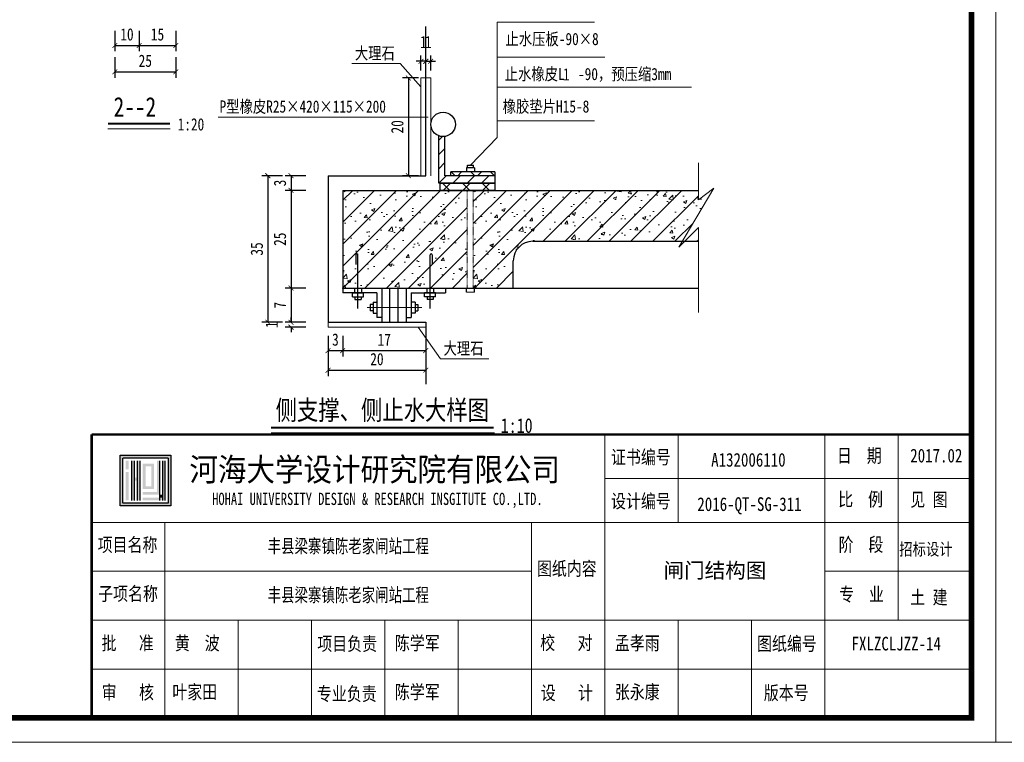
# Model space of a CAD drawing. Extents: x -13074 to 1448651, y 3648755 to 8081248.
# Tile 143 of 173: x 563780 to 563981, y 3858485 to 3858633. Entities that reach past the tile are written whole.
import ezdxf
from ezdxf.enums import TextEntityAlignment as Align
from ezdxf.lldxf.tags import DXFTag

# ---------------------------------------------------------------- set-up
doc = ezdxf.new("R2010")
doc.units = 0
doc.header["$PDMODE"] = 32
doc.header["$PDSIZE"] = 0.2
doc.linetypes.add('HIDDEN', pattern=[0.375, 0.25, -0.125])
doc.layers.get('0').update_dxf_attribs({"linetype": 'CONTINUOUS'})
doc.layers.get('Defpoints').update_dxf_attribs({"linetype": 'CONTINUOUS'})
for name, color, linetype, lineweight in [('0.09标注线', 3, 'CONTINUOUS', 9), ('SHEET', 1, 'CONTINUOUS', 15), ('标注', 6, 'CONTINUOUS', 9), ('标注线', 7, 'CONTINUOUS', 18), ('细实线', 3, 'CONTINUOUS', 20), ('虚线', 251, 'HIDDEN', 15), ('轮廓西线', 1, 'CONTINUOUS', 15)]:
    doc.layers.add(name, color=color, linetype=linetype, lineweight=lineweight)
for name, color, linetype in [('BIAOZHU', 9, 'CONTINUOUS'), ('HOHAITK', 7, 'CONTINUOUS'), ('图层4', 255, 'CONTINUOUS')]:
    doc.layers.add(name, color=color, linetype=linetype)
doc.styles.add('-仿宋_GB2312', font='FangSong_GB2312.ttf')
doc.styles.add('FHZ', font='FangSong_GB2312.ttf', dxfattribs={"width": 0.707, "height": 300})
doc.styles.add('HOHAITK', font='simhei.ttf')
doc.styles.add('HZTXT', font='FangSong_GB2312.ttf', dxfattribs={"width": 0.8, "height": 2.5})
tags = doc.linetypes.add('DASHDOT2', pattern=[0.5, 0.25, -0.125, 0, -0.125]).pattern_tags.tags
tags[10:11] = [DXFTag(74, 4), DXFTag(75, 0), DXFTag(340, '0'), DXFTag(46, 1.0), DXFTag(50, 0.0), DXFTag(44, 0.0), DXFTag(45, 0.0)]
tags[8:9] = [DXFTag(74, 4), DXFTag(75, 0), DXFTag(340, '0'), DXFTag(46, 1.0), DXFTag(50, 0.0), DXFTag(44, 0.0), DXFTag(45, 0.0)]
tags[6:7] = [DXFTag(74, 4), DXFTag(75, 0), DXFTag(340, '0'), DXFTag(46, 1.0), DXFTag(50, 0.0), DXFTag(44, 0.0), DXFTag(45, 0.0)]
tags[4:5] = [DXFTag(74, 4), DXFTag(75, 0), DXFTag(340, '0'), DXFTag(46, 1.0), DXFTag(50, 0.0), DXFTag(44, 0.0), DXFTag(45, 0.0)]
doc.dimstyles.new('工作室标准标注', dxfattribs={"dimtxt": 2.5, "dimasz": 1, "dimexe": 1.2, "dimexo": 1.5, "dimgap": 1, "dimtad": 1, "dimdec": 1, "dimzin": 0, "dimdsep": 46, "dimtxsty": 'HZTXT', "dimblk": 'ARCHTICK', "dimcen": 0.09, "dimadec": 0, "dimazin": 0, "dimtfac": 0.09, "dimtdec": 1, "dimtofl": 0, "dimtmove": 2, "dimatfit": 3, "dimldrblk": 'ARCHTICK', "dimfxl": 3, "dimfxlon": 1, "dimtolj": 1, "dimtzin": 0, "dimarcsym": 0})
pattern_1 = [(225, (566190.9934, 3858287.9743), (2.0205576, -2.0205576), []), (315, (566190.9934, 3858287.9743), (2.0205576, 2.0205576), [])]

# ---------------------------------------------------------------- blocks, each defined once
blk = doc.blocks.new('_ARCHTICK')
at = {"color": 0, "linetype": 'ByBlock', "const_width": 0.15}
blk.add_lwpolyline([(-0.5, -0.5), (0.5, 0.5)], dxfattribs=at)
blk = doc.blocks.new('*D1792')
at = {"layer": 'Defpoints', "color": 0, "lineweight": 13}
for p in [(563843.13, 3858601.44), (563835.55, 3858598.44), (563838.46, 3858598.44)]:
    blk.add_point(p, dxfattribs=at)
at = {"layer": '细实线', "color": 0, "lineweight": -2}
for p, q in [((563838.55, 3858601.44), (563834.35, 3858601.44)), ((563835.55, 3858601.44), (563835.55, 3858598.44)), ((563836.96, 3858598.44), (563834.35, 3858598.44))]:
    blk.add_line(p, q, dxfattribs=at)
for p, rotation in [((563835.55, 3858601.44), 90), ((563835.55, 3858598.44), 270)]:
    blk.add_blockref('_ARCHTICK', p, dxfattribs=dict(at, rotation=rotation))
at = {"layer": '细实线', "color": 0, "lineweight": 9, "insert": (563833.3, 3858599.94), "char_height": 2.5, "attachment_point": 5, "rotation": 90, "style": 'HZTXT'}
blk.add_mtext('\\A1;3', dxfattribs=at)
blk = doc.blocks.new('*D1793')
at = {"layer": 'Defpoints', "color": 0, "lineweight": 13}
for p in [(563851.13, 3858598.44), (563835.55, 3858578.44), (563846.13, 3858578.44)]:
    blk.add_point(p, dxfattribs=at)
at = {"layer": '细实线', "color": 0, "lineweight": -2}
for p, q in [((563838.55, 3858598.44), (563834.35, 3858598.44)), ((563835.55, 3858598.44), (563835.55, 3858578.44)), ((563838.55, 3858578.44), (563834.35, 3858578.44))]:
    blk.add_line(p, q, dxfattribs=at)
for p, rotation in [((563835.55, 3858598.44), 90), ((563835.55, 3858578.44), 270)]:
    blk.add_blockref('_ARCHTICK', p, dxfattribs=dict(at, rotation=rotation))
at = {"layer": '细实线', "color": 0, "lineweight": 9, "insert": (563833.3, 3858588.44), "char_height": 2.5, "attachment_point": 5, "rotation": 90, "style": 'HZTXT'}
blk.add_mtext('\\A1;25', dxfattribs=at)
blk = doc.blocks.new('*D1794')
at = {"layer": 'Defpoints', "color": 0, "lineweight": 13}
for p in [(563846.13, 3858578.44), (563835.55, 3858571.44), (563843.13, 3858571.44)]:
    blk.add_point(p, dxfattribs=at)
at = {"layer": '细实线', "color": 0, "lineweight": -2}
for p, q in [((563838.55, 3858578.44), (563834.35, 3858578.44)), ((563835.55, 3858578.44), (563835.55, 3858571.44)), ((563838.55, 3858571.44), (563834.35, 3858571.44))]:
    blk.add_line(p, q, dxfattribs=at)
for p, rotation in [((563835.55, 3858578.44), 90), ((563835.55, 3858571.44), 270)]:
    blk.add_blockref('_ARCHTICK', p, dxfattribs=dict(at, rotation=rotation))
at = {"layer": '细实线', "color": 0, "lineweight": 9, "insert": (563833.3, 3858574.94), "char_height": 2.5, "attachment_point": 5, "rotation": 90, "style": 'HZTXT'}
blk.add_mtext('\\A1;7', dxfattribs=at)
blk = doc.blocks.new('*D2944')
at = {"layer": 'Defpoints', "color": 0, "lineweight": 13}
for p in [(563843.13, 3858601.44), (563830.81, 3858571.44), (563843.13, 3858571.44)]:
    blk.add_point(p, dxfattribs=at)
at = {"layer": '细实线', "color": 0, "lineweight": -2}
for p, q in [((563833.81, 3858601.44), (563829.61, 3858601.44)), ((563830.81, 3858601.44), (563830.81, 3858571.44)), ((563833.81, 3858571.44), (563829.61, 3858571.44))]:
    blk.add_line(p, q, dxfattribs=at)
for p, rotation in [((563830.81, 3858601.44), 90), ((563830.81, 3858571.44), 270)]:
    blk.add_blockref('_ARCHTICK', p, dxfattribs=dict(at, rotation=rotation))
at = {"layer": '细实线', "color": 0, "lineweight": 9, "insert": (563828.56, 3858586.44), "char_height": 2.5, "attachment_point": 5, "rotation": 90, "style": 'HZTXT'}
blk.add_mtext('\\A1;35', dxfattribs=at)
blk = doc.blocks.new('*D2946')
at = {"layer": 'Defpoints', "color": 0, "lineweight": 13}
for p in [(563863.13, 3858621.44), (563859.56, 3858601.44), (563863.13, 3858601.44)]:
    blk.add_point(p, dxfattribs=at)
at = {"layer": '细实线', "color": 0, "lineweight": -2}
for p, q in [((563861.63, 3858621.44), (563858.36, 3858621.44)), ((563859.56, 3858621.44), (563859.56, 3858601.44)), ((563861.63, 3858601.44), (563858.36, 3858601.44))]:
    blk.add_line(p, q, dxfattribs=at)
for p, rotation in [((563859.56, 3858621.44), 90), ((563859.56, 3858601.44), 270)]:
    blk.add_blockref('_ARCHTICK', p, dxfattribs=dict(at, rotation=rotation))
at = {"layer": '细实线', "color": 0, "lineweight": 9, "insert": (563857.31, 3858611.44), "char_height": 2.5, "attachment_point": 5, "rotation": 90, "style": 'HZTXT'}
blk.add_mtext('\\A1;20', dxfattribs=at)
blk = doc.blocks.new('*D2947')
at = {"layer": 'Defpoints', "color": 0, "lineweight": 13}
for p in [(563863.13, 3858624.84), (563862.13, 3858621.44), (563863.13, 3858621.44)]:
    blk.add_point(p, dxfattribs=at)
at = {"layer": '细实线', "color": 0, "lineweight": -2}
for p, q in [((563862.13, 3858622.94), (563862.13, 3858626.04)), ((563863.13, 3858622.94), (563863.13, 3858626.04)), ((563862.13, 3858624.84), (563861.13, 3858624.84)), ((563863.13, 3858624.84), (563864.13, 3858624.84))]:
    blk.add_line(p, q, dxfattribs=at)
blk.add_blockref('_ARCHTICK', (563862.13, 3858624.84), dxfattribs=at)
at = {"layer": '细实线', "color": 0, "lineweight": -2, "rotation": 180}
blk.add_blockref('_ARCHTICK', (563863.13, 3858624.84), dxfattribs=at)
at = {"layer": '细实线', "color": 0, "lineweight": 9, "insert": (563862.63, 3858628.79), "char_height": 2.5, "attachment_point": 5, "style": 'HZTXT'}
blk.add_mtext('\\A1;1', dxfattribs=at)
blk = doc.blocks.new('*D2948')
at = {"layer": 'Defpoints', "color": 0, "lineweight": 13}
for p in [(563843.13, 3858571.44), (563835.55, 3858570.44), (563843.13, 3858570.44)]:
    blk.add_point(p, dxfattribs=at)
at = {"layer": '细实线', "color": 0, "lineweight": -2}
for p, q in [((563838.55, 3858571.44), (563834.35, 3858571.44)), ((563835.55, 3858571.44), (563835.55, 3858572.44)), ((563838.55, 3858570.44), (563834.35, 3858570.44)), ((563835.55, 3858570.44), (563835.55, 3858569.44))]:
    blk.add_line(p, q, dxfattribs=at)
for p, rotation in [((563835.55, 3858571.44), 270), ((563835.55, 3858570.44), 90)]:
    blk.add_blockref('_ARCHTICK', p, dxfattribs=dict(at, rotation=rotation))
at = {"layer": '细实线', "color": 0, "lineweight": 9, "insert": (563831.6, 3858570.94), "char_height": 2.5, "attachment_point": 5, "rotation": 90, "style": 'HZTXT'}
blk.add_mtext('\\A1;1', dxfattribs=at)
blk = doc.blocks.new('*D1797')
at = {"layer": 'Defpoints', "color": 0, "lineweight": 13}
for p in [(563863.13, 3858624.84), (563863.13, 3858621.44), (563864.13, 3858621.44)]:
    blk.add_point(p, dxfattribs=at)
at = {"layer": '细实线', "color": 0, "lineweight": -2}
for p, q in [((563863.13, 3858622.94), (563863.13, 3858626.04)), ((563864.13, 3858622.94), (563864.13, 3858626.04)), ((563863.13, 3858624.84), (563862.13, 3858624.84)), ((563864.13, 3858624.84), (563865.13, 3858624.84))]:
    blk.add_line(p, q, dxfattribs=at)
blk.add_blockref('_ARCHTICK', (563863.13, 3858624.84), dxfattribs=at)
at = {"layer": '细实线', "color": 0, "lineweight": -2, "rotation": 180}
blk.add_blockref('_ARCHTICK', (563864.13, 3858624.84), dxfattribs=at)
at = {"layer": '细实线', "color": 0, "lineweight": 9, "insert": (563863.63, 3858628.79), "char_height": 2.5, "attachment_point": 5, "style": 'HZTXT'}
blk.add_mtext('\\A1;1', dxfattribs=at)

msp = doc.modelspace()

# ---------------------------------------------------------------- hatches: boundary and pattern name
at = {"layer": '0.09标注线', "linetype": 'Continuous', "lineweight": 13}
h = msp.add_hatch(dxfattribs=at)
h.set_pattern_fill('混凝土2', color=256, style=0)
h.set_pattern_definition([(50, (563846.13, 3858578.436), (7.1726, -0.6275), [0.75, -8.25]), (355, (563846.13, 3858578.436), (-1.3875, 7.522), [0.6, -6.6]), (100.451, (563846.728, 3858578.3835), (5.7851, 6.8944), [0.6374, -7.0114]), (46.184, (563846.13, 3858580.436), (10.6724, -1.6552), [1.125, -12.375]), (96.636, (563847.02, 3858580.298), (9.3466, 9.7412), [0.956, -10.517]), (351.184, (563846.13, 3858580.436), (9.3466, 9.741), [0.9, -9.9]), (21, (563847.13, 3858579.936), (5.9691, -4.0262), [0.75, -8.25]), (326, (563847.13, 3858579.936), (2.4332, 7.2515), [0.6, -6.6]), (71.451, (563847.6276, 3858579.6), (8.4022, 3.2253), [0.6374, -7.0114]), (37.5, (563846.1302, 3858578.4358), (0.1216, 3.32894), [0, -6.52, 0, -6.7, 0, -6.625]), (7.5, (563846.13, 3858578.4358), (2.6307, 3.9441), [0, -3.82, 0, -6.37, 0, -2.525]), (327.5, (563843.9002, 3858578.4358), (5.33822, -0.22555), [0, -2.5, 0, -7.8, 0, -10.35]), (317.5, (563842.9, 3858578.436), (5.83186, 1.00105), [0, -3.25, 0, -5.18, 0, -7.35])])
h.paths.add_polyline_path([(563871.61, 3858598.436), (563866.062, 3858598.436), (563846.13, 3858598.436), (563846.13, 3858578.436), (563860.13, 3858578.436), (563871.61, 3858578.436)])
h = msp.add_hatch(dxfattribs=at)
h.set_pattern_fill('混凝土2', color=256, style=0)
h.set_pattern_definition([(50, (563872.8097, 3858578.436), (7.1726, -0.6275), [0.75, -8.25]), (355, (563872.81, 3858578.436), (-1.3875, 7.5219), [0.6, -6.6]), (100.451, (563873.4074, 3858578.3835), (5.7851, 6.8944), [0.6374, -7.0114]), (46.184, (563872.81, 3858580.436), (10.6724, -1.6552), [1.125, -12.375]), (96.636, (563873.699, 3858580.298), (9.3466, 9.7412), [0.9561, -10.5171]), (351.184, (563872.81, 3858580.436), (9.3466, 9.7412), [0.9, -9.9]), (21, (563873.8097, 3858579.936), (5.9691, -4.0262), [0.75, -8.25]), (326, (563873.81, 3858579.936), (2.4332, 7.2515), [0.6, -6.6]), (71.451, (563874.307, 3858579.6), (8.4022, 3.2253), [0.6374, -7.0114]), (37.5, (563872.8097, 3858578.4358), (0.1216, 3.32894), [0, -6.52, 0, -6.7, 0, -6.625]), (7.5, (563872.8097, 3858578.4358), (2.6307, 3.94412), [0, -3.82, 0, -6.37, 0, -2.525]), (327.5, (563870.5797, 3858578.4358), (5.33822, -0.22555), [0, -2.5, 0, -7.8, 0, -10.35]), (317.5, (563869.5797, 3858578.436), (5.83186, 1.00105), [0, -3.25, 0, -5.18, 0, -7.35])])
h.paths.add_polyline_path([(563916.062, 3858588.016), (563918.879, 3858588.016), (563918.879, 3858590.832)])
edge = h.paths.add_edge_path()
edge.add_line((563885.03, 3858588.016), (563915.585, 3858588.016))
edge.add_line((563915.585, 3858588.016), (563922.068, 3858598.884))
edge.add_line((563922.068, 3858598.884), (563918.879, 3858596.507))
edge.add_line((563918.879, 3858596.507), (563918.879, 3858598.436))
edge.add_line((563918.879, 3858598.436), (563872.81, 3858598.436))
edge.add_line((563872.81, 3858598.436), (563872.81, 3858578.436))
edge.add_line((563872.81, 3858578.436), (563881.03, 3858578.436))
edge.add_line((563881.03, 3858578.436), (563881.03, 3858584.016))
edge.add_arc((563885.03, 3858584.016), 4, 90, 180, ccw=False)
at = {"layer": 'BIAOZHU'}
h = msp.add_hatch(dxfattribs=at)
h.set_pattern_fill('ANSI31', color=256, scale=0.65, style=0)
h.set_pattern_definition([(45, (563865.7615, 3858599.9358), (-1.4593, 1.4593), [])])
h.paths.add_polyline_path([(563867.02, 3858609.461, -0.1288006), (563865.762, 3858609.606), (563865.762, 3858599.936), (563877.262, 3858599.936), (563877.262, 3858601.436), (563867.02, 3858601.436)])
h = msp.add_hatch(dxfattribs=at)
h.set_pattern_fill('ANSI31', color=256, style=0)
h.set_pattern_definition([(45, (563846.1302, 3858578.4358), (-2.24506, 2.24506), [])])
h.paths.add_polyline_path([(563846.13, 3858598.436), (563846.13, 3858578.436), (563860.13, 3858578.436), (563871.61, 3858578.436), (563871.61, 3858598.436), (563866.062, 3858598.436)])
h.paths.add_polyline_path([(563916.062, 3858588.016), (563918.879, 3858588.016), (563918.879, 3858590.832)])
edge = h.paths.add_edge_path()
edge.add_line((563885.03, 3858588.016), (563915.585, 3858588.016))
edge.add_line((563915.585, 3858588.016), (563922.068, 3858598.884))
edge.add_line((563922.068, 3858598.884), (563918.879, 3858596.507))
edge.add_line((563918.879, 3858596.507), (563918.879, 3858598.436))
edge.add_line((563918.879, 3858598.436), (563872.81, 3858598.436))
edge.add_line((563872.81, 3858598.436), (563872.81, 3858578.436))
edge.add_line((563872.81, 3858578.436), (563881.03, 3858578.436))
edge.add_line((563881.03, 3858578.436), (563881.03, 3858584.016))
edge.add_arc((563885.03, 3858584.016), 4, 90, 180, ccw=False)
at = {"layer": 'HOHAITK', "ltscale": 1000}
h = msp.add_hatch(color=7, dxfattribs=at)
h.paths.add_polyline_path([(563810.906, 3858533.849, 0.4142136), (563810.993, 3858533.937), (563810.993, 3858544.162, 0.4142136), (563810.906, 3858544.249), (563800.681, 3858544.249, 0.4142136), (563800.593, 3858544.162), (563800.593, 3858533.937, 0.4142136), (563800.681, 3858533.849)])
h.paths.add_polyline_path([(563801.171, 3858534.427), (563801.171, 3858543.672), (563810.416, 3858543.672), (563810.416, 3858534.427)], flags=16)
at = {"layer": 'HOHAITK'}
h = msp.add_hatch(color=7, dxfattribs=at)
h.paths.add_polyline_path([(563802.327, 3858543.094), (563801.749, 3858543.094), (563801.749, 3858542.516), (563802.327, 3858542.516)])
h.paths.add_polyline_path([(563802.327, 3858542.516), (563801.749, 3858542.516), (563801.749, 3858541.938), (563802.327, 3858541.938)])
h.paths.add_polyline_path([(563802.327, 3858541.938), (563801.749, 3858541.938), (563801.749, 3858541.36), (563802.327, 3858541.36)])
h.paths.add_polyline_path([(563802.327, 3858540.783), (563801.749, 3858540.783), (563801.749, 3858540.205), (563802.327, 3858540.205)])
h.paths.add_polyline_path([(563802.327, 3858540.205), (563801.749, 3858540.205), (563801.749, 3858539.627), (563802.327, 3858539.627)])
h.paths.add_polyline_path([(563802.327, 3858539.627), (563801.749, 3858539.627), (563801.749, 3858539.049), (563802.327, 3858539.049)])
h.paths.add_polyline_path([(563802.327, 3858539.049), (563801.749, 3858539.049), (563801.749, 3858538.472), (563802.327, 3858538.472)])
h.paths.add_polyline_path([(563802.327, 3858538.472), (563801.749, 3858538.472), (563801.749, 3858537.894), (563802.327, 3858537.894)])
h.paths.add_polyline_path([(563802.327, 3858537.894), (563801.749, 3858537.894), (563801.749, 3858537.316), (563802.327, 3858537.316)])
h.paths.add_polyline_path([(563802.327, 3858537.316), (563801.749, 3858537.316), (563801.749, 3858536.738), (563802.327, 3858536.738)])
h.paths.add_polyline_path([(563802.327, 3858536.738), (563801.749, 3858536.738), (563801.749, 3858536.16), (563802.327, 3858536.16)])
h.paths.add_polyline_path([(563802.327, 3858536.16), (563801.749, 3858536.16), (563801.749, 3858535.583), (563802.327, 3858535.583)])
h.paths.add_polyline_path([(563802.327, 3858535.583), (563801.749, 3858535.583), (563801.749, 3858535.005), (563802.327, 3858535.005)])
h = msp.add_hatch(color=7, dxfattribs=at)
h.paths.add_polyline_path([(563803.482, 3858543.094), (563802.904, 3858543.094), (563802.904, 3858542.516), (563803.482, 3858542.516)])
h.paths.add_polyline_path([(563803.482, 3858542.516), (563802.904, 3858542.516), (563802.904, 3858541.938), (563803.482, 3858541.938)])
h.paths.add_polyline_path([(563803.482, 3858541.938), (563802.904, 3858541.938), (563802.904, 3858541.36), (563803.482, 3858541.36)])
h.paths.add_polyline_path([(563803.482, 3858541.36), (563802.904, 3858541.36), (563802.904, 3858540.783), (563803.482, 3858540.783)])
h.paths.add_polyline_path([(563803.482, 3858540.783), (563802.904, 3858540.783), (563802.904, 3858540.205), (563803.482, 3858540.205)])
h.paths.add_polyline_path([(563803.482, 3858540.205), (563802.904, 3858540.205), (563802.904, 3858539.627), (563803.482, 3858539.627)])
h.paths.add_polyline_path([(563803.482, 3858539.627), (563802.904, 3858539.627), (563802.904, 3858539.049), (563803.482, 3858539.049)])
h.paths.add_polyline_path([(563803.482, 3858539.049), (563802.904, 3858539.049), (563802.904, 3858538.472), (563803.482, 3858538.472)])
h.paths.add_polyline_path([(563803.482, 3858538.472), (563802.904, 3858538.472), (563802.904, 3858537.894), (563803.482, 3858537.894)])
h.paths.add_polyline_path([(563803.482, 3858537.894), (563802.904, 3858537.894), (563802.904, 3858537.316), (563803.482, 3858537.316)])
h.paths.add_polyline_path([(563803.482, 3858537.316), (563802.904, 3858537.316), (563802.904, 3858536.738), (563803.482, 3858536.738)])
h.paths.add_polyline_path([(563803.482, 3858536.738), (563802.904, 3858536.738), (563802.904, 3858536.16), (563803.482, 3858536.16)])
h.paths.add_polyline_path([(563803.482, 3858536.16), (563802.904, 3858536.16), (563802.904, 3858535.583), (563803.482, 3858535.583)])
h.paths.add_polyline_path([(563803.482, 3858535.583), (563802.904, 3858535.583), (563802.904, 3858535.005), (563803.482, 3858535.005)])
h = msp.add_hatch(color=7, dxfattribs=at)
h.paths.add_polyline_path([(563804.06, 3858539.627), (563803.482, 3858539.627), (563803.482, 3858539.049), (563804.06, 3858539.049)])
h.paths.add_polyline_path([(563804.638, 3858539.627), (563804.06, 3858539.627), (563804.06, 3858539.049), (563804.638, 3858539.049)])
h.paths.add_polyline_path([(563804.638, 3858540.205), (563804.06, 3858540.205), (563804.06, 3858539.627), (563804.638, 3858539.627)])
h.paths.add_polyline_path([(563804.638, 3858540.783), (563804.06, 3858540.783), (563804.06, 3858540.205), (563804.638, 3858540.205)])
h.paths.add_polyline_path([(563804.638, 3858541.36), (563804.06, 3858541.36), (563804.06, 3858540.783), (563804.638, 3858540.783)])
h.paths.add_polyline_path([(563804.638, 3858541.938), (563804.06, 3858541.938), (563804.06, 3858541.36), (563804.638, 3858541.36)])
h.paths.add_polyline_path([(563804.638, 3858542.516), (563804.06, 3858542.516), (563804.06, 3858541.938), (563804.638, 3858541.938)])
h.paths.add_polyline_path([(563804.638, 3858543.094), (563804.06, 3858543.094), (563804.06, 3858542.516), (563804.638, 3858542.516)])
h.paths.add_polyline_path([(563804.638, 3858539.049), (563804.06, 3858539.049), (563804.06, 3858538.472), (563804.638, 3858538.472)])
h.paths.add_polyline_path([(563804.638, 3858538.472), (563804.06, 3858538.472), (563804.06, 3858537.894), (563804.638, 3858537.894)])
h.paths.add_polyline_path([(563804.638, 3858537.894), (563804.06, 3858537.894), (563804.06, 3858537.316), (563804.638, 3858537.316)])
h.paths.add_polyline_path([(563804.638, 3858537.316), (563804.06, 3858537.316), (563804.06, 3858536.738), (563804.638, 3858536.738)])
h.paths.add_polyline_path([(563804.638, 3858536.738), (563804.06, 3858536.738), (563804.06, 3858536.16), (563804.638, 3858536.16)])
h.paths.add_polyline_path([(563804.638, 3858536.16), (563804.06, 3858536.16), (563804.06, 3858535.583), (563804.638, 3858535.583)])
h.paths.add_polyline_path([(563804.638, 3858535.583), (563804.06, 3858535.583), (563804.06, 3858535.005), (563804.638, 3858535.005)])
h = msp.add_hatch(color=7, dxfattribs=at)
h.paths.add_polyline_path([(563805.793, 3858536.738), (563805.216, 3858536.738), (563805.216, 3858536.16), (563805.793, 3858536.16)])
h.paths.add_polyline_path([(563806.371, 3858536.738), (563805.793, 3858536.738), (563805.793, 3858536.16), (563806.371, 3858536.16)])
h.paths.add_polyline_path([(563806.949, 3858536.738), (563806.371, 3858536.738), (563806.371, 3858536.16), (563806.949, 3858536.16)])
h.paths.add_polyline_path([(563807.527, 3858536.738), (563806.949, 3858536.738), (563806.949, 3858536.16), (563807.527, 3858536.16)])
h.paths.add_polyline_path([(563808.104, 3858536.738), (563807.527, 3858536.738), (563807.527, 3858536.16), (563808.104, 3858536.16)])
h.paths.add_polyline_path([(563808.682, 3858536.738), (563808.104, 3858536.738), (563808.104, 3858536.16), (563808.682, 3858536.16)])
h.paths.add_polyline_path([(563808.682, 3858537.316), (563808.104, 3858537.316), (563808.104, 3858536.738), (563808.682, 3858536.738)])
h.paths.add_polyline_path([(563808.682, 3858537.894), (563808.104, 3858537.894), (563808.104, 3858537.316), (563808.682, 3858537.316)])
h.paths.add_polyline_path([(563808.682, 3858538.472), (563808.104, 3858538.472), (563808.104, 3858537.894), (563808.682, 3858537.894)])
h.paths.add_polyline_path([(563808.682, 3858539.049), (563808.104, 3858539.049), (563808.104, 3858538.472), (563808.682, 3858538.472)])
h.paths.add_polyline_path([(563808.682, 3858539.627), (563808.104, 3858539.627), (563808.104, 3858539.049), (563808.682, 3858539.049)])
h.paths.add_polyline_path([(563808.682, 3858540.205), (563808.104, 3858540.205), (563808.104, 3858539.627), (563808.682, 3858539.627)])
h.paths.add_polyline_path([(563808.682, 3858540.783), (563808.104, 3858540.783), (563808.104, 3858540.205), (563808.682, 3858540.205)])
h.paths.add_polyline_path([(563808.682, 3858541.36), (563808.104, 3858541.36), (563808.104, 3858540.783), (563808.682, 3858540.783)])
h.paths.add_polyline_path([(563808.682, 3858541.938), (563808.104, 3858541.938), (563808.104, 3858541.36), (563808.682, 3858541.36)])
h.paths.add_polyline_path([(563808.682, 3858542.516), (563808.104, 3858542.516), (563808.104, 3858541.938), (563808.682, 3858541.938)])
h.paths.add_polyline_path([(563808.682, 3858543.094), (563808.104, 3858543.094), (563808.104, 3858542.516), (563808.682, 3858542.516)])
h.paths.add_polyline_path([(563805.793, 3858535.583), (563805.216, 3858535.583), (563805.216, 3858535.005), (563805.793, 3858535.005)])
h.paths.add_polyline_path([(563806.371, 3858535.583), (563805.793, 3858535.583), (563805.793, 3858535.005), (563806.371, 3858535.005)])
h.paths.add_polyline_path([(563806.949, 3858535.583), (563806.371, 3858535.583), (563806.371, 3858535.005), (563806.949, 3858535.005)])
h.paths.add_polyline_path([(563807.527, 3858535.583), (563806.949, 3858535.583), (563806.949, 3858535.005), (563807.527, 3858535.005)])
h.paths.add_polyline_path([(563808.104, 3858535.583), (563807.527, 3858535.583), (563807.527, 3858535.005), (563808.104, 3858535.005)])
h.paths.add_polyline_path([(563808.682, 3858535.583), (563808.104, 3858535.583), (563808.104, 3858535.005), (563808.682, 3858535.005)])
h.paths.add_polyline_path([(563809.26, 3858535.583), (563808.682, 3858535.583), (563808.682, 3858535.005), (563809.26, 3858535.005)])
h.paths.add_polyline_path([(563809.838, 3858535.583), (563809.26, 3858535.583), (563809.26, 3858535.005), (563809.838, 3858535.005)])
h.paths.add_polyline_path([(563809.838, 3858536.16), (563809.26, 3858536.16), (563809.26, 3858535.583), (563809.838, 3858535.583)])
h.paths.add_polyline_path([(563809.838, 3858536.738), (563809.26, 3858536.738), (563809.26, 3858536.16), (563809.838, 3858536.16)])
h.paths.add_polyline_path([(563809.838, 3858537.316), (563809.26, 3858537.316), (563809.26, 3858536.738), (563809.838, 3858536.738)])
h.paths.add_polyline_path([(563809.838, 3858537.894), (563809.26, 3858537.894), (563809.26, 3858537.316), (563809.838, 3858537.316)])
h.paths.add_polyline_path([(563809.838, 3858538.472), (563809.26, 3858538.472), (563809.26, 3858537.894), (563809.838, 3858537.894)])
h.paths.add_polyline_path([(563809.838, 3858539.049), (563809.26, 3858539.049), (563809.26, 3858538.472), (563809.838, 3858538.472)])
h.paths.add_polyline_path([(563809.838, 3858539.627), (563809.26, 3858539.627), (563809.26, 3858539.049), (563809.838, 3858539.049)])
h.paths.add_polyline_path([(563809.838, 3858540.205), (563809.26, 3858540.205), (563809.26, 3858539.627), (563809.838, 3858539.627)])
h.paths.add_polyline_path([(563809.838, 3858540.783), (563809.26, 3858540.783), (563809.26, 3858540.205), (563809.838, 3858540.205)])
h.paths.add_polyline_path([(563809.838, 3858541.36), (563809.26, 3858541.36), (563809.26, 3858540.783), (563809.838, 3858540.783)])
h.paths.add_polyline_path([(563809.838, 3858541.938), (563809.26, 3858541.938), (563809.26, 3858541.36), (563809.838, 3858541.36)])
h.paths.add_polyline_path([(563809.838, 3858542.516), (563809.26, 3858542.516), (563809.26, 3858541.938), (563809.838, 3858541.938)])
h.paths.add_polyline_path([(563809.838, 3858543.094), (563809.26, 3858543.094), (563809.26, 3858542.516), (563809.838, 3858542.516)])
h = msp.add_hatch(color=7, dxfattribs=at)
h.paths.add_polyline_path([(563805.793, 3858537.894), (563805.216, 3858537.894), (563805.216, 3858537.316), (563805.793, 3858537.316)])
h.paths.add_polyline_path([(563806.371, 3858537.894), (563805.793, 3858537.894), (563805.793, 3858537.316), (563806.371, 3858537.316)])
h.paths.add_polyline_path([(563806.949, 3858537.894), (563806.371, 3858537.894), (563806.371, 3858537.316), (563806.949, 3858537.316)])
h.paths.add_polyline_path([(563807.527, 3858537.894), (563806.949, 3858537.894), (563806.949, 3858537.316), (563807.527, 3858537.316)])
h.paths.add_polyline_path([(563807.527, 3858538.472), (563806.949, 3858538.472), (563806.949, 3858537.894), (563807.527, 3858537.894)])
h.paths.add_polyline_path([(563807.527, 3858539.049), (563806.949, 3858539.049), (563806.949, 3858538.472), (563807.527, 3858538.472)])
h.paths.add_polyline_path([(563807.527, 3858539.627), (563806.949, 3858539.627), (563806.949, 3858539.049), (563807.527, 3858539.049)])
h.paths.add_polyline_path([(563807.527, 3858540.205), (563806.949, 3858540.205), (563806.949, 3858539.627), (563807.527, 3858539.627)])
h.paths.add_polyline_path([(563807.527, 3858540.783), (563806.949, 3858540.783), (563806.949, 3858540.205), (563807.527, 3858540.205)])
h.paths.add_polyline_path([(563807.527, 3858541.36), (563806.949, 3858541.36), (563806.949, 3858540.783), (563807.527, 3858540.783)])
h.paths.add_polyline_path([(563807.527, 3858541.938), (563806.949, 3858541.938), (563806.949, 3858541.36), (563807.527, 3858541.36)])
h.paths.add_polyline_path([(563807.527, 3858542.516), (563806.949, 3858542.516), (563806.949, 3858541.938), (563807.527, 3858541.938)])
h.paths.add_polyline_path([(563806.949, 3858542.516), (563806.371, 3858542.516), (563806.371, 3858541.938), (563806.949, 3858541.938)])
h.paths.add_polyline_path([(563806.371, 3858542.516), (563805.793, 3858542.516), (563805.793, 3858541.938), (563806.371, 3858541.938)])
h.paths.add_polyline_path([(563805.793, 3858542.516), (563805.216, 3858542.516), (563805.216, 3858541.938), (563805.793, 3858541.938)])
h.paths.add_polyline_path([(563805.793, 3858541.938), (563805.216, 3858541.938), (563805.216, 3858541.36), (563805.793, 3858541.36)])
h.paths.add_polyline_path([(563805.793, 3858541.36), (563805.216, 3858541.36), (563805.216, 3858540.783), (563805.793, 3858540.783)])
h.paths.add_polyline_path([(563805.793, 3858540.783), (563805.216, 3858540.783), (563805.216, 3858540.205), (563805.793, 3858540.205)])
h.paths.add_polyline_path([(563805.793, 3858540.205), (563805.216, 3858540.205), (563805.216, 3858539.627), (563805.793, 3858539.627)])
h.paths.add_polyline_path([(563805.793, 3858539.627), (563805.216, 3858539.627), (563805.216, 3858539.049), (563805.793, 3858539.049)])
h.paths.add_polyline_path([(563805.793, 3858539.049), (563805.216, 3858539.049), (563805.216, 3858538.472), (563805.793, 3858538.472)])
h.paths.add_polyline_path([(563805.793, 3858538.472), (563805.216, 3858538.472), (563805.216, 3858537.894), (563805.793, 3858537.894)])
msp.add_hatch(color=7, dxfattribs=at).paths.add_polyline_path([(563809.26, 3858536.16), (563808.682, 3858536.16), (563808.682, 3858535.583), (563809.26, 3858535.583)])
at = {"layer": '标注线'}
h = msp.add_hatch(dxfattribs=at)
h.set_pattern_fill('ANSI37', scale=0.9, angle=180, style=0)
h.set_pattern_definition(pattern_1)
h.paths.add_polyline_path([(563877.262, 3858602.236), (563868.262, 3858602.236), (563868.262, 3858601.436), (563877.262, 3858601.436)])
h = msp.add_hatch(dxfattribs=at)
h.set_pattern_fill('ANSI37', scale=0.9, angle=180, style=0)
h.set_pattern_definition(pattern_1)
h.paths.add_polyline_path([(563866.062, 3858599.936), (563866.062, 3858598.436), (563877.262, 3858598.436), (563877.262, 3858599.936)])

# ---------------------------------------------------------------- linework, layer by layer
at = {"layer": 'HOHAITK', "color": 7}
for p, q in [((563802.904, 3858543.094), (563802.904, 3858535.005)), ((563803.482, 3858543.094), (563803.482, 3858535.005)), ((563804.06, 3858543.094), (563804.06, 3858535.005)), ((563804.638, 3858543.094), (563804.638, 3858535.005)), ((563808.682, 3858543.094), (563808.682, 3858535.005)), ((563809.26, 3858543.094), (563809.26, 3858535.005)), ((563809.838, 3858535.005), (563809.838, 3858543.094))]:
    msp.add_line(p, q, dxfattribs=at)
for points in [[(563800.681, 3858544.249), (563810.906, 3858544.249, -0.4142136), (563810.993, 3858544.162), (563810.993, 3858533.937, -0.4142136), (563810.906, 3858533.849), (563800.681, 3858533.849, -0.4142136), (563800.593, 3858533.937), (563800.593, 3858544.162, -0.4142136)], [(563801.259, 3858543.672), (563810.328, 3858543.672, -0.4142136), (563810.416, 3858543.584), (563810.416, 3858534.515, -0.4142136), (563810.328, 3858534.427), (563801.259, 3858534.427, -0.4142136), (563801.171, 3858534.515), (563801.171, 3858543.584, -0.4142136)]]:
    msp.add_lwpolyline(points, format="xyb", close=True, dxfattribs=at)
at = {"layer": 'SHEET', "color": 7}
for p, q in [((563899.769, 3858530.489), (563899.769, 3858548.489)), ((563914.769, 3858530.489), (563914.769, 3858548.489)), ((563944.769, 3858530.489), (563944.769, 3858548.489)), ((563959.769, 3858510.489), (563959.769, 3858548.489)), ((563974.769, 3858539.489), (563899.769, 3858539.489)), ((563794.769, 3858530.489), (563974.769, 3858530.489)), ((563794.769, 3858490.489), (563794.769, 3858530.489)), ((563794.769, 3858530.489), (563869.769, 3858530.489)), ((563809.769, 3858490.489), (563809.769, 3858530.489)), ((563884.769, 3858490.489), (563884.769, 3858530.489)), ((563899.769, 3858490.489), (563899.769, 3858530.489)), ((563944.769, 3858490.489), (563944.769, 3858530.489)), ((563944.769, 3858510.489), (563944.769, 3858530.489)), ((563794.769, 3858520.489), (563884.769, 3858520.489)), ((563944.769, 3858520.489), (563974.769, 3858520.489)), ((563794.769, 3858510.489), (563974.769, 3858510.489)), ((563824.769, 3858490.489), (563824.769, 3858510.489)), ((563839.769, 3858490.489), (563839.769, 3858510.489)), ((563854.769, 3858490.489), (563854.769, 3858510.489)), ((563869.769, 3858490.489), (563869.769, 3858510.489)), ((563914.769, 3858490.489), (563914.769, 3858510.489)), ((563929.769, 3858490.489), (563929.769, 3858510.489)), ((563974.769, 3858490.489), (563974.769, 3858510.489)), ((563794.769, 3858500.489), (563974.769, 3858500.489))]:
    msp.add_line(p, q, dxfattribs=at)
for points in [[(563979.769, 3858485.489), (563559.769, 3858485.489), (563559.769, 3858782.489), (563979.769, 3858782.489)], [(564399.768, 3858485.489), (563979.769, 3858485.489), (563979.769, 3858782.489), (564399.768, 3858782.489)]]:
    msp.add_lwpolyline(points, close=True, dxfattribs=at)
at = {"layer": 'SHEET', "color": 7, "const_width": 1.2}
msp.add_lwpolyline([(563584.769, 3858777.489), (563974.769, 3858777.489), (563974.769, 3858490.489), (563584.769, 3858490.489)], close=True, dxfattribs=at)
at = {"layer": 'SHEET', "color": 7, "const_width": 0.5}
for points in [[(563794.769, 3858490.489), (563794.769, 3858548.489)], [(563794.769, 3858548.489), (563974.769, 3858548.489)]]:
    msp.add_lwpolyline(points, dxfattribs=at)
at = {"layer": '图层4', "color": 7}
for p, q in [((563871.662, 3858603.036), (563871.662, 3858603.57)), ((563871.662, 3858603.57), (563872.862, 3858603.57)), ((563872.862, 3858603.036), (563872.862, 3858603.57)), ((563873.062, 3858603.036), (563871.462, 3858603.036)), ((563871.462, 3858603.036), (563871.462, 3858602.236)), ((563873.062, 3858603.036), (563873.062, 3858602.236)), ((563871.462, 3858577.636), (563871.462, 3858578.436)), ((563873.062, 3858577.636), (563873.062, 3858578.436))]:
    msp.add_line(p, q, dxfattribs=at)
at = {"layer": '标注', "color": 7}
msp.add_line((563873.062, 3858577.636), (563871.462, 3858577.636), dxfattribs=at)
at = {"layer": '标注线', "color": 7}
for p, q in [((563798.097, 3858611.032), (563810.809, 3858611.032)), ((563831.483, 3858548.821), (563877.187, 3858548.821))]:
    msp.add_line(p, q, dxfattribs=at)
at = {"layer": '标注线', "color": 7, "lineweight": 15}
msp.add_line((563860.13, 3858601.436), (563860.13, 3858601.436), dxfattribs=at)
msp.add_line((563860.13, 3858601.436), (563860.13, 3858601.436), dxfattribs=at)
at = {"layer": '标注线', "color": 7, "const_width": 0.4}
for points in [[(563798.097, 3858612.106), (563810.809, 3858612.106)], [(563831.483, 3858549.895), (563876.981, 3858549.895)]]:
    msp.add_lwpolyline(points, dxfattribs=at)
at = {"layer": '细实线', "lineweight": 9}
for p, q in [((563897.618, 3858632.883), (563877.75, 3858632.883)), ((563877.75, 3858609.259), (563877.75, 3858632.883)), ((563899.722, 3858625.683), (563877.75, 3858625.683)), ((563857.897, 3858624.388), (563848.003, 3858624.388)), ((563862.13, 3858619.637), (563857.897, 3858624.388)), ((563917.486, 3858619.539), (563877.75, 3858619.539)), ((563863.598, 3858613.392), (563820.62, 3858613.392)), ((563897.618, 3858612.659), (563877.75, 3858612.659)), ((563872.262, 3858603.57), (563877.75, 3858609.259)), ((563918.879, 3858604.042), (563918.879, 3858596.507)), ((563922.068, 3858598.884), (563914.879, 3858586.832)), ((563918.879, 3858596.507), (563922.068, 3858598.884)), ((563914.879, 3858586.832), (563918.879, 3858590.832)), ((563918.879, 3858590.832), (563918.879, 3858573.433)), ((563861.579, 3858570.436), (563866.141, 3858563.988)), ((563876.035, 3858563.988), (563866.141, 3858563.988))]:
    msp.add_line(p, q, dxfattribs=at)
at = {"layer": '细实线', "color": 1, "linetype": 'DASHDOT2', "ltscale": 3.5}
msp.add_line((563862.301, 3858574.436), (563851.122, 3858574.436), dxfattribs=at)
at = {"layer": '虚线', "color": 7, "ltscale": 0.1}
for p, q in [((563871.61, 3858578.436), (563871.61, 3858598.436)), ((563872.81, 3858578.436), (563872.81, 3858598.436))]:
    msp.add_line(p, q, dxfattribs=at)
at = {"layer": '轮廓西线', "color": 4, "lineweight": 30}
for p, q in [((563863.13, 3858601.436), (563863.13, 3858631.981)), ((563865.762, 3858599.936), (563865.762, 3858609.606)), ((563867.02, 3858601.436), (563867.02, 3858609.461)), ((563843.13, 3858601.436), (563843.13, 3858571.436)), ((563843.13, 3858601.436), (563863.13, 3858601.436)), ((563877.262, 3858601.436), (563867.02, 3858601.436)), ((563877.262, 3858602.236), (563868.262, 3858602.236)), ((563868.262, 3858601.436), (563868.262, 3858602.236)), ((563877.262, 3858602.236), (563877.262, 3858599.936)), ((563877.262, 3858599.936), (563865.762, 3858599.936)), ((563866.062, 3858598.436), (563866.062, 3858599.936)), ((563866.062, 3858599.936), (563877.262, 3858599.936)), ((563877.262, 3858599.936), (563877.262, 3858598.436)), ((563846.13, 3858598.436), (563846.13, 3858577.436)), ((563846.13, 3858598.436), (563918.879, 3858598.436)), ((563877.262, 3858598.436), (563866.062, 3858598.436)), ((563885.03, 3858588.016), (563918.879, 3858588.016)), ((563848.829, 3858585.26), (563848.829, 3858583.293)), ((563849.255, 3858574.274), (563849.255, 3858585.26)), ((563864.005, 3858574.274), (563864.005, 3858585.26)), ((563864.431, 3858585.26), (563864.431, 3858583.293)), ((563881.03, 3858578.436), (563881.03, 3858584.016)), ((563846.13, 3858578.436), (563918.879, 3858578.436)), ((563846.13, 3858578.436), (563860.13, 3858578.436)), ((563846.13, 3858578.436), (563846.13, 3858577.436)), ((563853.13, 3858577.436), (563846.13, 3858577.436)), ((563848.13, 3858576.636), (563848.13, 3858577.436)), ((563848.13, 3858577.436), (563850.38, 3858577.436)), ((563848.555, 3858578.436), (563848.555, 3858577.436)), ((563848.555, 3858578.436), (563848.555, 3858577.436)), ((563849.955, 3858578.436), (563849.955, 3858577.436)), ((563850.38, 3858576.636), (563850.38, 3858577.436)), ((563853.13, 3858577.436), (563853.13, 3858572.436)), ((563854.13, 3858578.436), (563854.13, 3858571.436)), ((563855.797, 3858571.436), (563855.797, 3858578.436)), ((563857.464, 3858571.436), (563857.464, 3858578.436)), ((563859.13, 3858578.436), (563859.13, 3858571.436)), ((563860.13, 3858577.436), (563860.13, 3858572.436)), ((563860.13, 3858577.436), (563867.13, 3858577.436)), ((563862.88, 3858576.636), (563862.88, 3858577.436)), ((563865.13, 3858577.436), (563862.88, 3858577.436)), ((563863.305, 3858578.436), (563863.305, 3858577.436)), ((563864.705, 3858578.436), (563864.705, 3858577.436)), ((563864.705, 3858578.436), (563864.705, 3858577.436)), ((563865.13, 3858576.636), (563865.13, 3858577.436)), ((563867.13, 3858578.436), (563867.13, 3858577.436)), ((563848.13, 3858576.636), (563850.38, 3858576.636)), ((563848.63, 3858576.636), (563848.63, 3858576.082)), ((563848.63, 3858576.082), (563849.88, 3858576.082)), ((563849.88, 3858576.636), (563849.88, 3858576.082)), ((563851.776, 3858575.061), (563851.776, 3858573.811)), ((563852.33, 3858575.061), (563851.776, 3858575.061)), ((563852.33, 3858575.561), (563853.13, 3858575.561)), ((563852.33, 3858575.561), (563852.33, 3858573.311)), ((563860.93, 3858575.561), (563860.13, 3858575.561)), ((563860.93, 3858575.561), (563860.93, 3858573.311)), ((563860.93, 3858575.061), (563861.484, 3858575.061)), ((563861.484, 3858575.061), (563861.484, 3858573.811)), ((563865.13, 3858576.636), (563862.88, 3858576.636)), ((563863.38, 3858576.636), (563863.38, 3858576.082)), ((563864.63, 3858576.082), (563863.38, 3858576.082)), ((563864.63, 3858576.636), (563864.63, 3858576.082)), ((563852.33, 3858573.811), (563851.776, 3858573.811)), ((563852.33, 3858573.311), (563853.13, 3858573.311)), ((563860.93, 3858573.311), (563860.13, 3858573.311)), ((563860.93, 3858573.811), (563861.484, 3858573.811)), ((563843.13, 3858571.436), (563863.13, 3858571.436)), ((563854.13, 3858572.436), (563853.13, 3858572.436)), ((563859.13, 3858572.436), (563860.13, 3858572.436)), ((563863.13, 3858571.436), (563863.13, 3858558.756))]:
    msp.add_line(p, q, dxfattribs=at)
at = {"layer": '轮廓西线', "color": 7, "lineweight": 15}
for p, q in [((563862.13, 3858621.436), (563863.13, 3858621.436)), ((563862.13, 3858601.436), (563862.13, 3858621.436)), ((563864.13, 3858621.436), (563863.13, 3858621.436)), ((563864.13, 3858601.436), (563864.13, 3858621.436)), ((563861.13, 3858601.436), (563860.13, 3858601.436)), ((563843.13, 3858571.436), (563843.13, 3858570.436)), ((563843.13, 3858570.436), (563863.13, 3858570.436))]:
    msp.add_line(p, q, dxfattribs=at)
at = {"layer": '轮廓西线', "color": 4, "lineweight": 30}
msp.add_circle((563866.668, 3858611.936), 2.5, dxfattribs=at)
for centre, radius, start in [((563885.03, 3858584.016), 4, 90), ((563849.042, 3858585.26), 0.213, 0), ((563864.218, 3858585.26), 0.213, 0)]:
    msp.add_arc(centre, radius, start, 180, dxfattribs=at)

# ---------------------------------------------------------------- texts
at = {"color": 7, "insert": (563922.269, 3858520.489), "char_height": 3.08571, "width": 44.99997, "attachment_point": 5, "style": 'FHZ'}
msp.add_mtext('{\\W1;闸门结构图}', dxfattribs=at)
at = {"layer": 'HOHAITK', "color": 7, "style": 'HOHAITK'}
for s, height, width, p in [('河海大学设计研究院有限公司', 4.75, 0.9, (563814.776, 3858538.942)), ('HOHAI UNIVERSITY DESIGN & RESEARCH INSGITUTE CO.,LTD.', 2.5, 0.75, (563819.426, 3858534.051))]:
    msp.add_text(s, height=height, dxfattribs=dict(at, width=width)).set_placement(p)
at = {"layer": 'SHEET', "color": 7, "style": 'FHZ', "width": 0.8}
for s, height, p in [('证书编号', 2.8, (563901.016, 3858542.435)), ('A132006110', 2.8, (563921.501, 3858541.901)), ('日  期', 2.8, (563947.227, 3858542.759)), ('2017.02', 2.8, (563962.227, 3858542.759)), ('设计编号', 2.8, (563901.021, 3858533.435)), ('比  例', 2.8, (563947.49, 3858533.816)), ('见 图', 2.8, (563962.227, 3858533.759)), ('项目名称', 2.8, (563796.004, 3858524.499)), ('阶  段', 2.8, (563947.557, 3858524.546)), ('招标设计', 2.5, (563959.983, 3858523.759)), ('图纸内容', 2.8, (563885.858, 3858519.641)), ('子项名称', 2.8, (563796.108, 3858514.499)), ('专  业', 2.8, (563947.681, 3858514.37)), ('土 建', 2.8, (563962.227, 3858513.759)), ('批   准', 2.8, (563796.798, 3858504.387)), ('黄  波', 2.8, (563811.798, 3858504.387)), ('项目负责', 2.8, (563840.927, 3858504.258)), ('陈学军', 2.8, (563856.798, 3858504.387)), ('校   对', 2.8, (563886.537, 3858504.451)), ('孟孝雨', 2.8, (563901.798, 3858504.387)), ('图纸编号', 2.8, (563930.892, 3858504.28)), ('FXLZCLJZZ-14', 2.8, (563950.219, 3858504.28)), ('审   核', 2.8, (563796.834, 3858494.322)), ('叶家田', 2.8, (563811.281, 3858494.387)), ('专业负责', 2.8, (563840.855, 3858494.023)), ('陈学军', 2.8, (563856.798, 3858494.387)), ('设   计', 2.8, (563886.655, 3858494.211)), ('张永康', 2.8, (563901.798, 3858494.387)), ('版本号', 2.8, (563932.273, 3858494.209))]:
    msp.add_text(s, height=height, dxfattribs=at).set_placement(p)
at = {"layer": 'SHEET', "color": 1, "style": 'FHZ', "width": 0.8}
msp.add_text('2016-QT-SG-311', height=2.8, dxfattribs=at).set_placement((563918.672, 3858532.825))
at = {"layer": 'SHEET', "color": 7, "char_height": 2.8, "width": 74.99994, "attachment_point": 5, "style": 'FHZ'}
for insert in [(563847.269, 3858525.489), (563847.269, 3858515.489)]:
    msp.add_mtext('{\\W0.72;丰县梁寨镇陈老家闸站工程}', dxfattribs=dict(at, insert=insert))
at = {"layer": '细实线', "lineweight": 9, "style": '-仿宋_GB2312', "width": 0.8}
for s, p in [('止水压板-90×8', (563888.959, 3858629.452)), ('止水橡皮L  -90，预压缩3mm', (563896.305, 3858622.25)), ('P型橡皮R25×420×115×200', (563837.951, 3858615.641)), ('橡胶垫片H15-8', (563887.714, 3858615.659))]:
    msp.add_text(s, height=2.5, dxfattribs=at).set_placement(p, align=Align.MIDDLE)
for s, p in [('大理石', (563848.614, 3858625.257)), ('1', (563891.176, 3858620.922)), ('大理石', (563866.752, 3858564.856))]:
    msp.add_text(s, height=2.5, dxfattribs=at).set_placement(p)
at = {"layer": '细实线', "color": 7, "style": '-仿宋_GB2312', "width": 0.8}
for s, height, p in [('2--2', 4, (563799.257, 3858613.529)), ('1:20', 2.5, (563812.36, 3858610.692)), ('侧支撑、侧止水大样图', 4, (563832.409, 3858551.472)), ('1:10', 3, (563878.446, 3858548.808))]:
    msp.add_text(s, height=height, dxfattribs=at).set_placement(p)

# ---------------------------------------------------------------- dimensions: what is measured, and where the dimension line sits
at = {"layer": '细实线', "lineweight": 9}
for base, p1, p2, override in [((563804.495, 3858628.088), (563799.495, 3858636.104), (563804.495, 3858646.104), {"dimdec": 0, "dimlfac": 2}), ((563811.995, 3858628.088), (563804.495, 3858646.104), (563811.995, 3858636.104), {"dimdec": 0, "dimlfac": 2}), ((563811.995, 3858622.691), (563799.495, 3858636.104), (563811.995, 3858636.104), {"dimdec": 0, "dimlfac": 2}), ((563846.13, 3858565.635), (563843.13, 3858571.436), (563846.13, 3858578.436), {"dimdec": 0}), ((563863.13, 3858565.635), (563846.13, 3858578.436), (563863.13, 3858571.436), {"dimdec": 0}), ((563863.13, 3858561.636), (563843.13, 3858571.436), (563863.13, 3858571.436), {"dimdec": 0})]:
    msp.add_linear_dim(base=base, p1=p1, p2=p2, dimstyle='工作室标准标注', override=override, dxfattribs=at).render()
dim = msp.add_linear_dim(base=(563863.13, 3858624.845), p1=(563862.13, 3858621.436), p2=(563863.13, 3858621.436), dimstyle='工作室标准标注', override={"dimdec": 0}, dxfattribs=at)
dim.commit()
dim.dimension.update_dxf_attribs({"geometry": '*D2947', "text_midpoint": (563862.63, 3858628.795)})
for base, p1, p2, angle, picture, middle in [((563863.13, 3858624.845), (563864.13, 3858621.436), (563863.13, 3858621.436), 180, '*D1797', (563863.63, 3858628.795)), ((563859.555, 3858601.436), (563863.13, 3858621.436), (563863.13, 3858601.436), 90, '*D2946', (563857.305, 3858611.436)), ((563835.552, 3858598.436), (563843.13, 3858601.436), (563838.459, 3858598.436), 90, '*D1792', (563833.302, 3858599.936)), ((563835.552, 3858570.436), (563843.13, 3858571.436), (563843.13, 3858570.436), 90, '*D2948', (563831.602, 3858570.936))]:
    dim = msp.add_linear_dim(base=base, p1=p1, p2=p2, angle=angle, dimstyle='工作室标准标注', override={"dimdec": 0}, dxfattribs=at)
    dim.commit()
    dim.dimension.update_dxf_attribs({"geometry": picture, "text_midpoint": middle})
for base, p1, p2, text, picture, middle in [((563830.811, 3858571.436), (563843.13, 3858601.436), (563843.13, 3858571.436), '35', '*D2944', (563828.561, 3858586.436)), ((563835.552, 3858578.436), (563851.13, 3858598.436), (563846.13, 3858578.436), '25', '*D1793', (563833.302, 3858588.436)), ((563835.552, 3858571.436), (563846.13, 3858578.436), (563843.13, 3858571.436), '7', '*D1794', (563833.302, 3858574.936))]:
    dim = msp.add_linear_dim(base=base, p1=p1, p2=p2, angle=90, text=text, dimstyle='工作室标准标注', override={"dimdec": 0}, dxfattribs=at)
    dim.commit()
    dim.dimension.update_dxf_attribs({"geometry": picture, "text_midpoint": middle})

doc.saveas('drawing.dxf')
